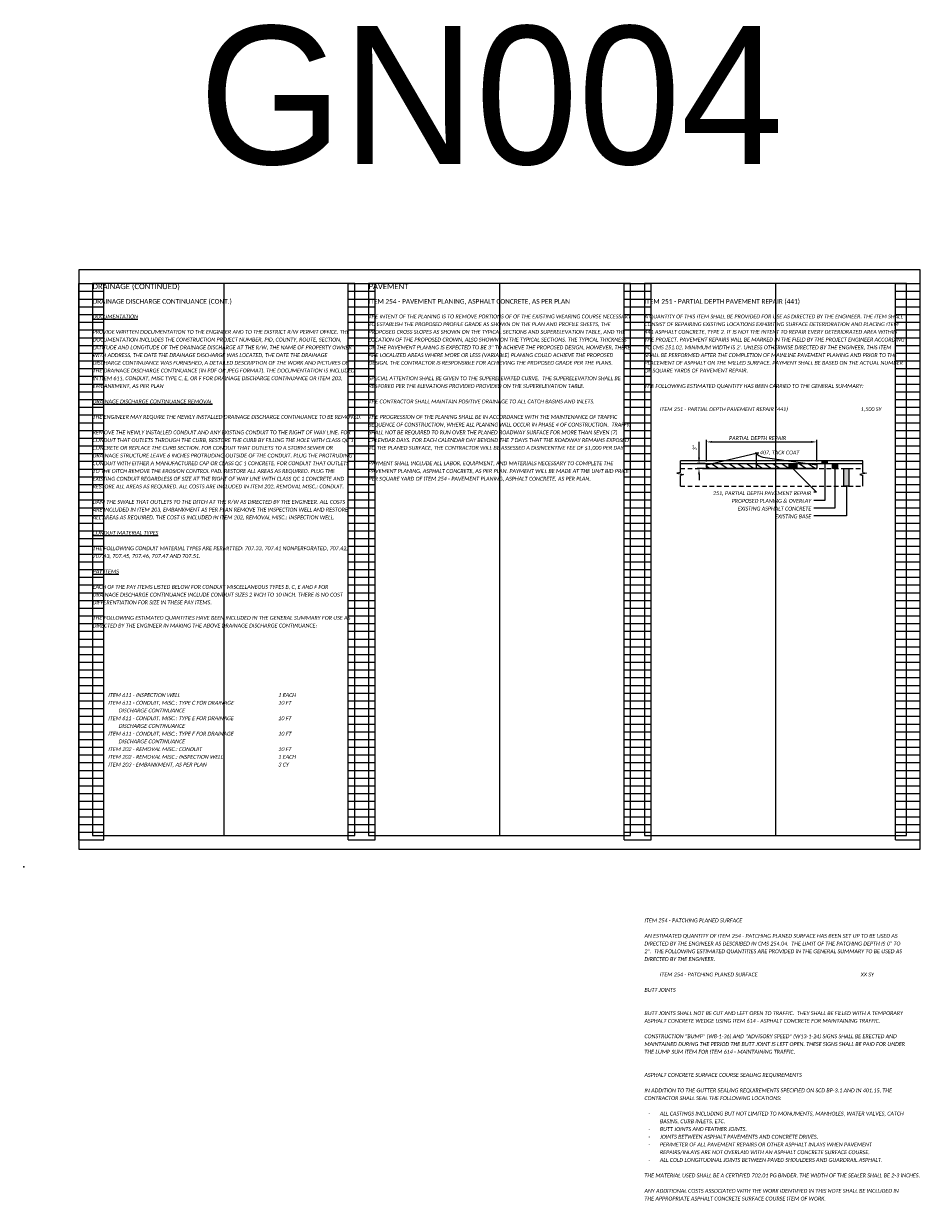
# Model space of a CAD drawing. Header units: feet. Extents: x -125 to 477, y -52 to 274.
# Tile 4 of 16: x 95 to 128, y 56 to 98. Entities that reach past the tile are written whole.
import ezdxf

# ---------------------------------------------------------------- set-up
doc = ezdxf.new("R2010")
doc.units = ezdxf.units.FT
doc.header["$MEASUREMENT"] = 0
doc.linetypes.add('OhDOT_USTN3', pattern=[0.22, 0.165, -0.055])
doc.layers.add('0_VIEW', color=7, linetype='Continuous', plot=False)
doc.layers.add('SC_Scratch1', color=7, linetype='Continuous', plot=False)
doc.layers.add('Level 4', color=7, linetype='Continuous', lineweight=0)
for name, color, linetype in [('PV_P_Text', 7, 'Continuous'), ('SH_Border', 7, 'Continuous'), ('SH_Text', 7, 'Continuous'), ('TX_P_1', 7, 'Continuous'), ('XS_P_Pavt_Surface', 251, 'Continuous'), ('XS_X_Pavt', 133, 'OhDOT_USTN3')]:
    doc.layers.add(name, color=color, linetype=linetype)
doc.styles.add('P_Slanted-Bold_Normal', font='calibriz.ttf', dxfattribs={"height": 0.14})
doc.styles.add('P_Slanted-Bold_Title', font='calibriz.ttf', dxfattribs={"height": 0.2})
doc.styles.add('P_Slanted_Normal', font='calibrii.ttf', dxfattribs={"height": 0.14})
doc.styles.add('P_Slanted_Subtitle', font='calibrii.ttf', dxfattribs={"height": 0.17})
doc.styles.add('Slanted-Normal', font='font31.shx', dxfattribs={"height": 0.14})

# ---------------------------------------------------------------- blocks, each defined once
blk = doc.blocks.new('3COL')
at = {"layer": '0_VIEW', "color": 3, "linetype": 'Continuous'}
for p, q in [((2, 0.98), (2, 21.14)), ((2, 21.14), (2.9, 21.14)), ((2.9, 0.98), (2.9, 21.14)), ((11.76, 0.98), (11.76, 21.14)), ((11.76, 21.14), (12.74, 21.14)), ((12.74, 0.98), (12.74, 21.14)), ((21.76, 0.98), (21.76, 21.14)), ((21.76, 21.14), (22.74, 21.14)), ((22.74, 0.98), (22.74, 21.14)), ((31.6, 0.98), (31.6, 21.14)), ((31.6, 21.14), (32.5, 21.14)), ((32.5, 0.98), (32.5, 21.14)), ((2, 20.86), (2.9, 20.86)), ((11.76, 20.86), (12.74, 20.86)), ((21.76, 20.86), (22.74, 20.86)), ((31.6, 20.86), (32.5, 20.86)), ((2, 20.58), (2.9, 20.58)), ((2, 20.3), (2.9, 20.3)), ((11.76, 20.58), (12.74, 20.58)), ((11.76, 20.3), (12.74, 20.3)), ((21.76, 20.58), (22.74, 20.58)), ((21.76, 20.3), (22.74, 20.3)), ((31.6, 20.58), (32.5, 20.58)), ((31.6, 20.3), (32.5, 20.3)), ((2, 20.02), (2.9, 20.02)), ((11.76, 20.02), (12.74, 20.02)), ((21.76, 20.02), (22.74, 20.02)), ((31.6, 20.02), (32.5, 20.02)), ((2, 19.74), (2.9, 19.74)), ((2, 19.46), (2.9, 19.46)), ((11.76, 19.74), (12.74, 19.74)), ((11.76, 19.46), (12.74, 19.46)), ((21.76, 19.74), (22.74, 19.74)), ((21.76, 19.46), (22.74, 19.46)), ((31.6, 19.74), (32.5, 19.74)), ((31.6, 19.46), (32.5, 19.46)), ((2, 19.18), (2.9, 19.18)), ((2, 18.9), (2.9, 18.9)), ((11.76, 19.18), (12.74, 19.18)), ((11.76, 18.9), (12.74, 18.9)), ((21.76, 19.18), (22.74, 19.18)), ((21.76, 18.9), (22.74, 18.9)), ((31.6, 19.18), (32.5, 19.18)), ((31.6, 18.9), (32.5, 18.9)), ((2, 18.62), (2.9, 18.62)), ((11.76, 18.62), (12.74, 18.62)), ((21.76, 18.62), (22.74, 18.62)), ((31.6, 18.62), (32.5, 18.62)), ((2, 18.34), (2.9, 18.34)), ((2, 18.06), (2.9, 18.06)), ((11.76, 18.34), (12.74, 18.34)), ((11.76, 18.06), (12.74, 18.06)), ((21.76, 18.34), (22.74, 18.34)), ((21.76, 18.06), (22.74, 18.06)), ((31.6, 18.34), (32.5, 18.34)), ((31.6, 18.06), (32.5, 18.06)), ((2, 17.78), (2.9, 17.78)), ((11.76, 17.78), (12.74, 17.78)), ((21.76, 17.78), (22.74, 17.78)), ((31.6, 17.78), (32.5, 17.78)), ((2, 17.5), (2.9, 17.5)), ((2, 17.22), (2.9, 17.22)), ((11.76, 17.5), (12.74, 17.5)), ((11.76, 17.22), (12.74, 17.22)), ((21.76, 17.5), (22.74, 17.5)), ((21.76, 17.22), (22.74, 17.22)), ((31.6, 17.5), (32.5, 17.5)), ((31.6, 17.22), (32.5, 17.22)), ((2, 16.94), (2.9, 16.94)), ((11.76, 16.94), (12.74, 16.94)), ((21.76, 16.94), (22.74, 16.94)), ((31.6, 16.94), (32.5, 16.94)), ((2, 16.66), (2.9, 16.66)), ((2, 16.38), (2.9, 16.38)), ((11.76, 16.66), (12.74, 16.66)), ((11.76, 16.38), (12.74, 16.38)), ((21.76, 16.66), (22.74, 16.66)), ((21.76, 16.38), (22.74, 16.38)), ((31.6, 16.66), (32.5, 16.66)), ((31.6, 16.38), (32.5, 16.38)), ((2, 16.1), (2.9, 16.1)), ((11.76, 16.1), (12.74, 16.1)), ((21.76, 16.1), (22.74, 16.1)), ((31.6, 16.1), (32.5, 16.1)), ((2, 15.82), (2.9, 15.82)), ((2, 15.54), (2.9, 15.54)), ((11.76, 15.82), (12.74, 15.82)), ((11.76, 15.54), (12.74, 15.54)), ((21.76, 15.82), (22.74, 15.82)), ((21.76, 15.54), (22.74, 15.54)), ((31.6, 15.82), (32.5, 15.82)), ((31.6, 15.54), (32.5, 15.54)), ((2, 15.26), (2.9, 15.26)), ((11.76, 15.26), (12.74, 15.26)), ((21.76, 15.26), (22.74, 15.26)), ((31.6, 15.26), (32.5, 15.26)), ((2, 14.98), (2.9, 14.98)), ((2, 14.7), (2.9, 14.7)), ((11.76, 14.98), (12.74, 14.98)), ((11.76, 14.7), (12.74, 14.7)), ((21.76, 14.98), (22.74, 14.98)), ((21.76, 14.7), (22.74, 14.7)), ((31.6, 14.98), (32.5, 14.98)), ((31.6, 14.7), (32.5, 14.7)), ((2, 14.42), (2.9, 14.42)), ((11.76, 14.42), (12.74, 14.42)), ((21.76, 14.42), (22.74, 14.42)), ((31.6, 14.42), (32.5, 14.42)), ((2, 14.14), (2.9, 14.14)), ((2, 13.86), (2.9, 13.86)), ((11.76, 14.14), (12.74, 14.14)), ((11.76, 13.86), (12.74, 13.86)), ((21.76, 14.14), (22.74, 14.14)), ((21.76, 13.86), (22.74, 13.86)), ((31.6, 14.14), (32.5, 14.14)), ((31.6, 13.86), (32.5, 13.86)), ((2, 13.58), (2.9, 13.58)), ((11.76, 13.58), (12.74, 13.58)), ((21.76, 13.58), (22.74, 13.58)), ((31.6, 13.58), (32.5, 13.58)), ((2, 13.3), (2.9, 13.3)), ((2, 13.02), (2.9, 13.02)), ((11.76, 13.3), (12.74, 13.3)), ((11.76, 13.02), (12.74, 13.02)), ((21.76, 13.3), (22.74, 13.3)), ((21.76, 13.02), (22.74, 13.02)), ((31.6, 13.3), (32.5, 13.3)), ((31.6, 13.02), (32.5, 13.02)), ((2, 12.74), (2.9, 12.74)), ((2, 12.46), (2.9, 12.46)), ((11.76, 12.74), (12.74, 12.74)), ((11.76, 12.46), (12.74, 12.46)), ((21.76, 12.74), (22.74, 12.74)), ((21.76, 12.46), (22.74, 12.46)), ((31.6, 12.74), (32.5, 12.74)), ((31.6, 12.46), (32.5, 12.46)), ((2, 12.18), (2.9, 12.18)), ((11.76, 12.18), (12.74, 12.18)), ((21.76, 12.18), (22.74, 12.18)), ((31.6, 12.18), (32.5, 12.18)), ((2, 11.9), (2.9, 11.9)), ((2, 11.62), (2.9, 11.62)), ((11.76, 11.9), (12.74, 11.9)), ((11.76, 11.62), (12.74, 11.62)), ((21.76, 11.9), (22.74, 11.9)), ((21.76, 11.62), (22.74, 11.62)), ((31.6, 11.9), (32.5, 11.9)), ((31.6, 11.62), (32.5, 11.62)), ((2, 11.34), (2.9, 11.34)), ((11.76, 11.34), (12.74, 11.34)), ((21.76, 11.34), (22.74, 11.34)), ((31.6, 11.34), (32.5, 11.34)), ((2, 11.06), (2.9, 11.06)), ((2, 10.78), (2.9, 10.78)), ((11.76, 11.06), (12.74, 11.06)), ((11.76, 10.78), (12.74, 10.78)), ((21.76, 11.06), (22.74, 11.06)), ((21.76, 10.78), (22.74, 10.78)), ((31.6, 11.06), (32.5, 11.06)), ((31.6, 10.78), (32.5, 10.78)), ((2, 10.5), (2.9, 10.5)), ((11.76, 10.5), (12.74, 10.5)), ((21.76, 10.5), (22.74, 10.5)), ((31.6, 10.5), (32.5, 10.5)), ((2, 10.22), (2.9, 10.22)), ((2, 9.94), (2.9, 9.94)), ((11.76, 10.22), (12.74, 10.22)), ((11.76, 9.94), (12.74, 9.94)), ((21.76, 10.22), (22.74, 10.22)), ((21.76, 9.94), (22.74, 9.94)), ((31.6, 10.22), (32.5, 10.22)), ((31.6, 9.94), (32.5, 9.94)), ((2, 9.66), (2.9, 9.66)), ((11.76, 9.66), (12.74, 9.66)), ((21.76, 9.66), (22.74, 9.66)), ((31.6, 9.66), (32.5, 9.66)), ((2, 9.38), (2.9, 9.38)), ((2, 9.1), (2.9, 9.1)), ((11.76, 9.38), (12.74, 9.38)), ((11.76, 9.1), (12.74, 9.1)), ((21.76, 9.38), (22.74, 9.38)), ((21.76, 9.1), (22.74, 9.1)), ((31.6, 9.38), (32.5, 9.38)), ((31.6, 9.1), (32.5, 9.1)), ((2, 8.82), (2.9, 8.82)), ((11.76, 8.82), (12.74, 8.82)), ((21.76, 8.82), (22.74, 8.82)), ((31.6, 8.82), (32.5, 8.82)), ((2, 8.54), (2.9, 8.54)), ((2, 8.26), (2.9, 8.26)), ((11.76, 8.54), (12.74, 8.54)), ((11.76, 8.26), (12.74, 8.26)), ((21.76, 8.54), (22.74, 8.54)), ((21.76, 8.26), (22.74, 8.26)), ((31.6, 8.54), (32.5, 8.54)), ((31.6, 8.26), (32.5, 8.26)), ((2, 7.98), (2.9, 7.98)), ((11.76, 7.98), (12.74, 7.98)), ((21.76, 7.98), (22.74, 7.98)), ((31.6, 7.98), (32.5, 7.98)), ((2, 7.7), (2.9, 7.7)), ((2, 7.42), (2.9, 7.42)), ((11.76, 7.7), (12.74, 7.7)), ((11.76, 7.42), (12.74, 7.42)), ((21.76, 7.7), (22.74, 7.7)), ((21.76, 7.42), (22.74, 7.42)), ((31.6, 7.7), (32.5, 7.7)), ((31.6, 7.42), (32.5, 7.42)), ((2, 7.14), (2.9, 7.14)), ((11.76, 7.14), (12.74, 7.14)), ((21.76, 7.14), (22.74, 7.14)), ((31.6, 7.14), (32.5, 7.14)), ((2, 6.86), (2.9, 6.86)), ((2, 6.58), (2.9, 6.58)), ((11.76, 6.86), (12.74, 6.86)), ((11.76, 6.58), (12.74, 6.58)), ((21.76, 6.86), (22.74, 6.86)), ((21.76, 6.58), (22.74, 6.58)), ((31.6, 6.86), (32.5, 6.86)), ((31.6, 6.58), (32.5, 6.58)), ((2, 6.3), (2.9, 6.3)), ((2, 6.02), (2.9, 6.02)), ((11.76, 6.3), (12.74, 6.3)), ((11.76, 6.02), (12.74, 6.02)), ((21.76, 6.3), (22.74, 6.3)), ((21.76, 6.02), (22.74, 6.02)), ((31.6, 6.3), (32.5, 6.3)), ((31.6, 6.02), (32.5, 6.02)), ((2, 5.74), (2.9, 5.74)), ((11.76, 5.74), (12.74, 5.74)), ((21.76, 5.74), (22.74, 5.74)), ((31.6, 5.74), (32.5, 5.74)), ((2, 5.46), (2.9, 5.46)), ((2, 5.18), (2.9, 5.18)), ((11.76, 5.46), (12.74, 5.46)), ((11.76, 5.18), (12.74, 5.18)), ((21.76, 5.46), (22.74, 5.46)), ((21.76, 5.18), (22.74, 5.18)), ((31.6, 5.46), (32.5, 5.46)), ((31.6, 5.18), (32.5, 5.18)), ((2, 4.9), (2.9, 4.9)), ((11.76, 4.9), (12.74, 4.9)), ((21.76, 4.9), (22.74, 4.9)), ((31.6, 4.9), (32.5, 4.9)), ((2, 4.62), (2.9, 4.62)), ((2, 4.34), (2.9, 4.34)), ((11.76, 4.62), (12.74, 4.62)), ((11.76, 4.34), (12.74, 4.34)), ((21.76, 4.62), (22.74, 4.62)), ((21.76, 4.34), (22.74, 4.34)), ((31.6, 4.62), (32.5, 4.62)), ((31.6, 4.34), (32.5, 4.34)), ((2, 4.06), (2.9, 4.06)), ((11.76, 4.06), (12.74, 4.06)), ((21.76, 4.06), (22.74, 4.06)), ((31.6, 4.06), (32.5, 4.06)), ((2, 3.78), (2.9, 3.78)), ((2, 3.5), (2.9, 3.5)), ((11.76, 3.78), (12.74, 3.78)), ((11.76, 3.5), (12.74, 3.5)), ((21.76, 3.78), (22.74, 3.78)), ((21.76, 3.5), (22.74, 3.5)), ((31.6, 3.78), (32.5, 3.78)), ((31.6, 3.5), (32.5, 3.5)), ((2, 3.22), (2.9, 3.22)), ((11.76, 3.22), (12.74, 3.22)), ((21.76, 3.22), (22.74, 3.22)), ((31.6, 3.22), (32.5, 3.22)), ((2, 2.94), (2.9, 2.94)), ((2, 2.66), (2.9, 2.66)), ((11.76, 2.94), (12.74, 2.94)), ((11.76, 2.66), (12.74, 2.66)), ((21.76, 2.94), (22.74, 2.94)), ((21.76, 2.66), (22.74, 2.66)), ((31.6, 2.94), (32.5, 2.94)), ((31.6, 2.66), (32.5, 2.66)), ((2, 2.38), (2.9, 2.38)), ((11.76, 2.38), (12.74, 2.38)), ((21.76, 2.38), (22.74, 2.38)), ((31.6, 2.38), (32.5, 2.38)), ((2, 2.1), (2.9, 2.1)), ((2, 1.82), (2.9, 1.82)), ((11.76, 2.1), (12.74, 2.1)), ((11.76, 1.82), (12.74, 1.82)), ((21.76, 2.1), (22.74, 2.1)), ((21.76, 1.82), (22.74, 1.82)), ((31.6, 2.1), (32.5, 2.1)), ((31.6, 1.82), (32.5, 1.82)), ((2, 1.54), (2.9, 1.54)), ((11.76, 1.54), (12.74, 1.54)), ((21.76, 1.54), (22.74, 1.54)), ((31.6, 1.54), (32.5, 1.54)), ((2, 1.26), (2.9, 1.26)), ((2, 0.98), (2.9, 0.98)), ((11.76, 1.26), (12.74, 1.26)), ((11.76, 0.98), (12.74, 0.98)), ((21.76, 1.26), (22.74, 1.26)), ((21.76, 0.98), (22.74, 0.98)), ((31.6, 1.26), (32.5, 1.26)), ((31.6, 0.98), (32.5, 0.98))]:
    blk.add_line(p, q, dxfattribs=at)
at = {"layer": '0_VIEW', "color": 3}
blk.add_lwpolyline([(2, 0.64), (32.5, 0.64), (32.5, 21.64), (2, 21.64)], close=True, dxfattribs=at)
at = {"layer": '0_VIEW', "color": 3, "linetype": 'Continuous'}
blk.add_point((0, 0), dxfattribs=at)

msp = doc.modelspace()

# ---------------------------------------------------------------- hatches: boundary and pattern name
at = {"layer": 'PV_P_Text', "linetype": 'Continuous'}
for points in [[(122.768, 82.525), (123.046, 82.525), (123.046, 82.338), (122.768, 82.338)], [(123.969, 82.619), (124.143, 82.619), (124.143, 82.525), (123.969, 82.525)], [(124.344, 82.525), (124.524, 82.525), (124.524, 82.338), (124.344, 82.338)], [(124.755, 82.338), (124.937, 82.338), (124.937, 81.698), (124.755, 81.698)]]:
    msp.add_hatch(color=1, dxfattribs=at).paths.add_polyline_path(points)
at = {"layer": 'XS_P_Pavt_Surface', "linetype": 'Continuous', "lineweight": 13}
h = msp.add_hatch(dxfattribs=at)
h.set_pattern_fill('USER', scale=0.182475, angle=145, style=0, pattern_type=0)
h.set_pattern_definition([(145, (117.73182, 83.8594), (-0.104663, -0.1494745), [])])
h.paths.add_polyline_path([(119.769, 82.525), (123.769, 82.525), (123.769, 82.338), (119.769, 82.338)])

# ---------------------------------------------------------------- linework, layer by layer
at = {"layer": 'Level 4', "color": 7, "linetype": 'Continuous', "lineweight": 0}
msp.add_line((119.728, 82.525), (119.624, 82.525), dxfattribs=at)
at = {"layer": 'PV_P_Text'}
for p, q in [((119.502, 82.735), (119.502, 83.314)), ((119.979, 83.307), (123.559, 83.307)), ((119.769, 82.478), (121.577, 82.899)), ((121.577, 82.899), (121.577, 82.338)), ((121.676, 82.899), (121.577, 82.899)), ((118.828, 82.204), (118.828, 82.619)), ((124.057, 82.525), (124.057, 81.189)), ((125.445, 82.204), (125.445, 82.619)), ((118.828, 82.204), (118.698, 82.17)), ((118.698, 82.17), (118.946, 82.124)), ((118.946, 82.124), (118.828, 82.09)), ((118.828, 81.698), (118.828, 82.09)), ((119.502, 82.128), (119.502, 81.918)), ((122.902, 82.338), (123.763, 81.484)), ((124.428, 82.338), (124.428, 80.912)), ((125.575, 82.17), (125.327, 82.124)), ((125.327, 82.124), (125.445, 82.09)), ((125.445, 82.204), (125.575, 82.17)), ((125.445, 81.698), (125.445, 82.09)), ((124.846, 81.698), (124.846, 80.626)), ((123.763, 81.484), (123.67, 81.484)), ((124.057, 81.189), (123.67, 81.189)), ((124.428, 80.912), (123.67, 80.912)), ((124.846, 80.626), (123.67, 80.626))]:
    msp.add_line(p, q, dxfattribs=at)
at = {"layer": 'PV_P_Text', "color": 7, "linetype": 'Continuous', "lineweight": 0}
for p, q in [((119.769, 82.595), (119.769, 83.377)), ((123.769, 82.595), (123.769, 83.377)), ((119.699, 82.525), (119.432, 82.525)), ((119.699, 82.338), (119.432, 82.338))]:
    msp.add_line(p, q, dxfattribs=at)
at = {"layer": 'PV_P_Text', "flags": 128}
msp.add_lwpolyline([(121.577, 82.899), (121.588, 82.887), (121.548, 82.927, 0.158005), (121.818, 82.755), (121.818, 82.755), (123.769, 82.478)], format="xyb", dxfattribs=at)
at = {"layer": 'PV_P_Text', "color": 1, "flags": 128}
for points in [[(122.768, 82.525), (123.046, 82.525), (123.046, 82.338), (122.768, 82.338), (122.768, 82.525)], [(123.969, 82.619), (124.143, 82.619), (124.143, 82.525), (123.969, 82.525), (123.969, 82.619)], [(124.344, 82.525), (124.524, 82.525), (124.524, 82.338), (124.344, 82.338), (124.344, 82.525)], [(124.755, 82.338), (124.937, 82.338), (124.937, 81.698), (124.755, 81.698), (124.755, 82.338)]]:
    msp.add_lwpolyline(points, dxfattribs=at)
at = {"layer": 'PV_P_Text'}
for points in [[(119.979, 83.342), (119.979, 83.272), (119.769, 83.307)], [(123.559, 83.342), (123.559, 83.272), (123.769, 83.307)], [(119.467, 82.735), (119.537, 82.735), (119.502, 82.525)], [(119.467, 82.128), (119.537, 82.128), (119.502, 82.338)]]:
    msp.add_solid(points, dxfattribs=at)
at = {"layer": 'SC_Scratch1'}
for p, q in [((102.274, 89.044), (102.274, 69.044)), ((112.274, 89.044), (112.274, 69.044)), ((122.274, 89.044), (122.274, 69.044))]:
    msp.add_line(p, q, dxfattribs=at)
for points in [[(97.024, 68.544), (127.524, 68.544), (127.524, 89.544), (97.024, 89.544)], [(97.524, 69.044), (107.024, 69.044), (107.024, 89.044), (97.524, 89.044)], [(107.524, 69.044), (117.024, 69.044), (117.024, 89.044), (107.524, 89.044)], [(117.524, 69.044), (127.024, 69.044), (127.024, 89.044), (117.524, 89.044)]]:
    msp.add_lwpolyline(points, close=True, dxfattribs=at)
at = {"layer": 'XS_P_Pavt_Surface'}
for p, q in [((125.445, 82.619), (118.828, 82.619)), ((118.828, 82.525), (125.445, 82.525)), ((119.769, 82.525), (119.769, 82.338)), ((123.769, 82.525), (123.769, 82.338)), ((119.769, 82.338), (123.769, 82.338))]:
    msp.add_line(p, q, dxfattribs=at)
at = {"layer": 'XS_P_Pavt_Surface', "flags": 128}
msp.add_lwpolyline([(119.769, 82.525), (123.769, 82.525), (123.769, 82.338), (119.769, 82.338), (119.769, 82.525)], dxfattribs=at)
at = {"layer": 'XS_X_Pavt'}
for p, q in [((118.828, 82.338), (125.445, 82.338)), ((118.828, 81.698), (125.445, 81.698))]:
    msp.add_line(p, q, dxfattribs=at)

# ---------------------------------------------------------------- block references
at = {"layer": 'SC_Scratch1'}
msp.add_blockref('3COL', (95.024, 67.904), dxfattribs=at)

# ---------------------------------------------------------------- texts
at = {"layer": 'PV_P_Text', "color": 7, "style": 'P_Slanted_Normal'}
msp.add_text('PARTIAL DEPTH REPAIR', height=0.14, dxfattribs=at).set_placement((120.59, 83.377))
msp.add_text('3"', height=0.14, rotation=90, dxfattribs=at).set_placement((119.418, 82.996))
at = {"layer": 'PV_P_Text', "style": 'P_Slanted_Normal'}
msp.add_text('407, TACK COAT', height=0.14, dxfattribs=at).set_placement((121.705, 82.853))
at = {"layer": 'SC_Scratch1', "color": 1, "insert": (111.964, 98.374), "char_height": 5, "width": 9.5, "attachment_point": 2, "style": 'Slanted-Normal'}
msp.add_mtext('GN004', dxfattribs=at)
at = {"layer": 'SH_Border', "insert": (123.57, 81.029), "char_height": 0.14, "attachment_point": 6, "line_spacing_factor": 1.2, "style": 'P_Slanted_Subtitle'}
msp.add_mtext('251, PARTIAL DEPTH PAVEMENT REPAIR\\PPROPOSED PLANING & OVERLAY\\PEXISTING ASPHALT CONCRETE\\PEXISTING BASE', dxfattribs=at)
at = {"layer": 'SH_Text', "char_height": 0.14, "width": 9.5, "attachment_point": 1, "line_spacing_factor": 1.2, "style": 'P_Slanted_Normal'}
for s, insert in [('{\\LDOCUMENTATION\\P}\\P\\pxb0.25,a0.25;PROVIDE WRITTEN DOCUMENTATION TO THE ENGINEER AND TO THE DISTRICT R/W PERMIT OFFICE. THE DOCUMENTATION INCLUDES THE CONSTRUCTION PROJECT NUMBER, PID, COUNTY, ROUTE, SECTION, LATITUDE AND LONGITUDE OF THE DRAINAGE DISCHARGE AT THE R/W, THE NAME OF PROPERTY OWNER WITH ADDRESS, THE DATE THE DRAINAGE DISCHARGE WAS LOCATED, THE DATE THE DRAINAGE DISCHARGE CONTINUANCE WAS FURNISHED, A DETAILED DESCRIPTION OF THE WORK AND PICTURES OF THE DRAINAGE DISCHARGE CONTINUANCE (IN PDF OR JPEG FORMAT). THE DOCUMENTATION IS INCLUDED IN ITEM 611, CONDUIT, MISC TYPE C, E, OR F FOR DRAINAGE DISCHARGE CONTINUANCE OR ITEM 203, EMBANKMENT, AS PER PLAN\\P\\P{\\LDRAINAGE DISCHARGE CONTINUANCE REMOVAL\\P}\\PTHE ENGINEER MAY REQUIRE THE NEWLY INSTALLED DRAINAGE DISCHARGE CONTINUANCE TO BE REMOVED.\\P\\PREMOVE THE NEWLY INSTALLED CONDUIT AND ANY EXISTING CONDUIT TO THE RIGHT OF WAY LINE. FOR CONDUIT THAT OUTLETS THROUGH THE CURB, RESTORE THE CURB BY FILLING THE HOLE WITH CLASS QC 1 CONCRETE OR REPLACE THE CURB SECTION. FOR CONDUIT THAT OUTLETS TO A STORM SEWER OR DRAINAGE STRUCTURE LEAVE 6 INCHES PROTRUDING OUTSIDE OF THE CONDUIT. PLUG THE PROTRUDING CONDUIT WITH EITHER A MANUFACTURED CAP OR CLASS QC 1 CONCRETE. FOR CONDUIT THAT OUTLETS TO THE DITCH REMOVE THE EROSION CONTROL PAD. RESTORE ALL AREAS AS REQUIRED. PLUG THE EXISTING CONDUIT REGARDLESS OF SIZE AT THE RIGHT OF WAY LINE WITH CLASS QC 1 CONCRETE AND RESTORE ALL AREAS AS REQUIRED. ALL COSTS ARE INCLUDED IN ITEM 202, REMOVAL MISC.: CONDUIT.\\P\\PDAM THE SWALE THAT OUTLETS TO THE DITCH AT THE R/W AS DIRECTED BY THE ENGINEER. ALL COSTS ARE INCLUDED IN ITEM 203, EMBANKMENT AS PER PLAN REMOVE THE INSPECTION WELL AND RESTORE ALL AREAS AS REQUIRED. THE COST IS INCLUDED IN ITEM 202, REMOVAL MISC.: INSPECTION WELL.\\P\\P{\\LCONDUIT MATERIAL TYPES\\P}\\PTHE FOLLOWING CONDUIT MATERIAL TYPES ARE PERMITTED: 707.33, 707.41 NONPERFORATED, 707.42, 707.43, 707.45, 707.46, 707.47 AND 707.51.\\P\\P{\\LPAY ITEMS\\P}\\PEACH OF THE PAY ITEMS LISTED BELOW FOR CONDUIT MISCELLANEOUS TYPES B, C, E AND F FOR DRAINAGE DISCHARGE CONTINUANCE INCLUDE CONDUIT SIZES 2 INCH TO 10 INCH. THERE IS NO COST DIFFERENTIATION FOR SIZE IN THESE PAY ITEMS.\\P\\PTHE FOLLOWING ESTIMATED QUANTITIES HAVE BEEN INCLUDED IN THE GENERAL SUMMARY FOR USE AS DIRECTED BY THE ENGINEER IN MAKING THE ABOVE DRAINAGE DISCHARGE CONTINUANCE:', (97.524, 87.924)), ('\\A1;THE INTENT OF THE PLANING IS TO REMOVE PORTIONS OF OF THE EXISTING WEARING COURSE NECESSARY TO ESTABLISH THE PROPOSED PROFILE GRADE AS SHOWN ON THE PLAN AND PROFILE SHEETS, THE PROPOSED CROSS SLOPES AS SHOWN ON THE TYPICAL SECTIONS AND SUPERELEVATION TABLE, AND THE LOCATION OF THE PROPOSED CROWN, ALSO SHOWN ON THE TYPICAL SECTIONS. THE TYPICAL THICKNESS OF THE PAVEMENT PLANING IS EXPECTED TO BE 3" TO ACHIEVE THE PROPOSED DESIGN, HOWEVER, THERE ARE LOCALIZED AREAS WHERE MORE OR LESS (VARIABLE) PLANING COULD ACHIEVE THE PROPOSED DESIGN. THE CONTRACTOR IS RESPONSIBLE FOR ACHIEVING THE PROPOSED GRADE PER THE PLANS.\\P\\PSPECIAL ATTENTION SHALL BE GIVEN TO THE SUPERELEVATED CURVE.  THE SUPERELEVATION SHALL BE RESTORED PER THE ELEVATIONS PROVIDED PROVIDED ON THE SUPERELEVATION TABLE. \\P\\PTHE CONTRACTOR SHALL MAINTAIN POSITIVE DRAINAGE TO ALL CATCH BASINS AND INLETS.\\P\\PTHE PROGRESSION OF THE PLANING SHALL BE IN ACCORDANCE WITH THE MAINTENANCE OF TRAFFIC SEQUENCE OF CONSTRUCTION, WHERE ALL PLANING WILL OCCUR IN PHASE 4 OF CONSTRUCTION.  TRAFFIC SHALL NOT BE REQUIRED TO RUN OVER THE PLANED ROADWAY SURFACE FOR MORE THAN SEVEN (7) CALENDAR DAYS. FOR EACH CALENDAR DAY BEYOND THE 7 DAYS THAT THE ROADWAY REMAINS EXPOSED TO THE PLANED SURFACE, THE CONTRACTOR WILL BE ASSESSED A DISINCENTIVE FEE OF $1,000 PER DAY. \\P\\PPAYMENT SHALL INCLUDE ALL LABOR, EQUIPMENT, AND MATERIALS NECESSARY TO COMPLETE THE PAVEMENT PLANING, ASPHALT CONCRETE, AS PER PLAN. PAYMENT WILL BE MADE AT THE UNIT BID PRICE PER SQUARE YARD OF ITEM 254 - PAVEMENT PLANING, ASPHALT CONCRETE, AS PER PLAN.   ', (107.524, 87.924)), ("\\A1;A QUANTITY OF THIS ITEM SHALL BE PROVIDED FOR USE AS DIRECTED BY THE ENGINEER. THE ITEM SHALL CONSIST OF REPAIRING EXISTING LOCATIONS EXHIBITING SURFACE DETERIORATION AND PLACING ITEM 441 ASPHALT CONCRETE, TYPE 2. IT IS NOT THE INTENT TO REPAIR EVERY DETERIORATED AREA WITHIN THE PROJECT. PAVEMENT REPAIRS WILL BE MARKED IN THE FIELD BY THE PROJECT ENGINEER ACCORDING TO CMS 251.02. MINIMUM WIDTH IS 2'. UNLESS OTHERWISE DIRECTED BY THE ENGINEER, THIS ITEM SHALL BE PERFORMED AFTER THE COMPLETION OF MAINLINE PAVEMENT PLANING AND PRIOR TO THE PLACEMENT OF ASPHALT ON THE MILLED SURFACE. PAYMENT SHALL BE BASED ON THE ACTUAL NUMBER OF SQUARE YARDS OF PAVEMENT REPAIR.\\P\\PTHE FOLLOWING ESTIMATED QUANTITY HAS BEEN CARRIED TO THE GENERAL SUMMARY:", (117.524, 87.924)), ('AN ESTIMATED QUANTITY OF ITEM 254 - PATCHING PLANED SURFACE HAS BEEN SET UP TO BE USED AS DIRECTED BY THE ENGINEER AS DESCRIBED IN CMS 254.04.  THE LIMIT OF THE PATCHING DEPTH IS 0" TO 2".  THE FOLLOWING ESTIMATED QUANTITIES ARE PROVIDED IN THE GENERAL SUMMARY TO BE USED AS DIRECTED BY THE ENGINEER. ', (117.524, 65.478)), ('\\P\\PBUTT JOINTS SHALL NOT BE CUT AND LEFT OPEN TO TRAFFIC.  THEY SHALL BE FILLED WITH A TEMPORARY ASPHALT CONCRETE WEDGE USING ITEM 614 - ASPHALT CONCRETE FOR MAINTAINING TRAFFIC. \\P\\PCONSTRUCTION "BUMP" (W8-1-36) AND "ADVISORY SPEED" (W13-1-24) SIGNS SHALL BE ERECTED AND MAINTAINED DURING THE PERIOD THE BUTT JOINT IS LEFT OPEN. THESE SIGNS SHALL BE PAID FOR UNDER THE LUMP SUM ITEM FOR ITEM 614 - MAINTAINING TRAFFIC. ', (117.524, 63.238)), ('\\P\\PIN ADDITION TO THE GUTTER SEALING REQUIREMENTS SPECIFIED ON SCD BP-3.1 AND IN 401.15, THE CONTRACTOR SHALL SEAL THE FOLLOWING LOCATIONS:\\P\\P\\pxi-3,l4,t4;-^IALL CASTINGS INCLUDING BUT NOT LIMITED TO MONUMENTS, MANHOLES, WATER VALVES, CATCH BASINS, CURB INLETS, ETC. \\P-^IBUTT JOINTS AND FEATHER JOINTS.\\P-^IJOINTS BETWEEN ASPHALT PAVEMENTS AND CONCRETE DRIVES. \\P-^IPERIMETER OF ALL PAVEMENT REPAIRS OR OTHER ASPHALT INLAYS WHEN PAVEMENT REPAIRS/INLAYS ARE NOT OVERLAID WITH AN ASPHALT CONCRETE SURFACE COURSE.\\P-^IALL COLD LONGITUDINAL JOINTS BETWEEN PAVED SHOULDERS AND GUARDRAIL ASPHALT.  \\P\\pi0,l0,tz;\\PTHE MATERIAL USED SHALL BE A CERTIFIED 702.01 PG BINDER. THE WIDTH OF THE SEALER SHALL BE 2-3 INCHES. \\P\\PANY ADDITIONAL COSTS ASSOCIATED WITH THE WORK IDENTIFIED IN THIS NOTE SHALL BE INCLUDED IN THE APPROPRIATE ASPHALT CONCRETE SURFACE COURSE ITEM OF WORK. ', (117.524, 60.438))]:
    msp.add_mtext(s, dxfattribs=dict(at, insert=insert))
at = {"layer": 'TX_P_1', "color": 3, "width": 9.5, "attachment_point": 1}
for s, insert, char_height, style in [('DRAINAGE (CONTINUED)', (97.524, 89.044), 0.2, 'P_Slanted-Bold_Title'), ('PAVEMENT', (107.524, 89.044), 0.2, 'P_Slanted-Bold_Title'), ('BUTT JOINTS', (117.524, 63.518), 0.14, 'P_Slanted_Normal'), ('ASPHALT CONCRETE SURFACE COURSE SEALING REQUIREMENTS', (117.524, 60.438), 0.14, 'P_Slanted_Normal')]:
    msp.add_mtext(s, dxfattribs=dict(at, insert=insert, char_height=char_height, style=style))
at = {"layer": 'TX_P_1', "color": 3, "width": 9.5, "attachment_point": 1, "line_spacing_factor": 1.2}
for s, insert, char_height, style in [('\\pxb0.25,a0.25;DRAINAGE DISCHARGE CONTINUANCE (CONT.)', (97.524, 88.484), 0.17, 'P_Slanted-Bold_Normal'), ('ITEM 254 - PAVEMENT PLANING, ASPHALT CONCRETE, AS PER PLAN', (107.524, 88.484), 0.17, 'P_Slanted-Bold_Normal'), ('ITEM 251 - PARTIAL DEPTH PAVEMENT REPAIR (441)', (117.524, 88.484), 0.17, 'P_Slanted-Bold_Normal'), ('ITEM 254 - PATCHING PLANED SURFACE', (117.524, 66.038), 0.14, 'P_Slanted_Normal')]:
    msp.add_mtext(s, dxfattribs=dict(at, insert=insert, char_height=char_height, style=style))
at = {"layer": 'TX_P_1', "char_height": 0.14, "width": 9.5, "attachment_point": 1, "line_spacing_factor": 1.2, "style": 'P_Slanted_Normal'}
for s, insert in [('{\\C142;^IITEM 251 - PARTIAL DEPTH PAVEMENT REPAIR (441)^I^I^I^I^I\\C1;1,500\\C142; SY}', (117.524, 84.564)), ('{\\Q7;\\C142;^IITEM 611 - INSPECTION WELL^I^I^I^I^I^I^I\\C1;1\\C142; EACH\\P^IITEM 611 - CONDUIT, MISC.: TYPE C FOR DRAINAGE^I^I^I\\C1;10\\C142; FT\\P                   DISCHARGE CONTINUANCE\\P^IITEM 611 - CONDUIT, MISC.: TYPE E FOR DRAINAGE^I^I^I\\C1;10\\C142; FT\\P                   DISCHARGE CONTINUANCE\\P^IITEM 611 - CONDUIT, MISC.: TYPE F FOR DRAINAGE^I^I^I\\C1;10\\C142; FT\\P                   DISCHARGE CONTINUANCE\\P^IITEM 202 - REMOVAL MISC.: CONDUIT^I^I^I^I^I\\C1;10\\C142; FT\\P^IITEM 202 - REMOVAL MISC.: INSPECTION WELL^I^I^I^I\\C1;1\\C142; EACH\\P^IITEM 203 - EMBANKMENT, AS PER PLAN^I^I^I^I^I\\C1;3\\C142; CY}', (97.524, 74.204)), ('{\\C142;^IITEM 254 - PATCHING PLANED SURFACE^I^I^I^I^I^I^IXX SY}', (117.524, 64.078))]:
    msp.add_mtext(s, dxfattribs=dict(at, insert=insert))

doc.saveas('drawing.dxf')
